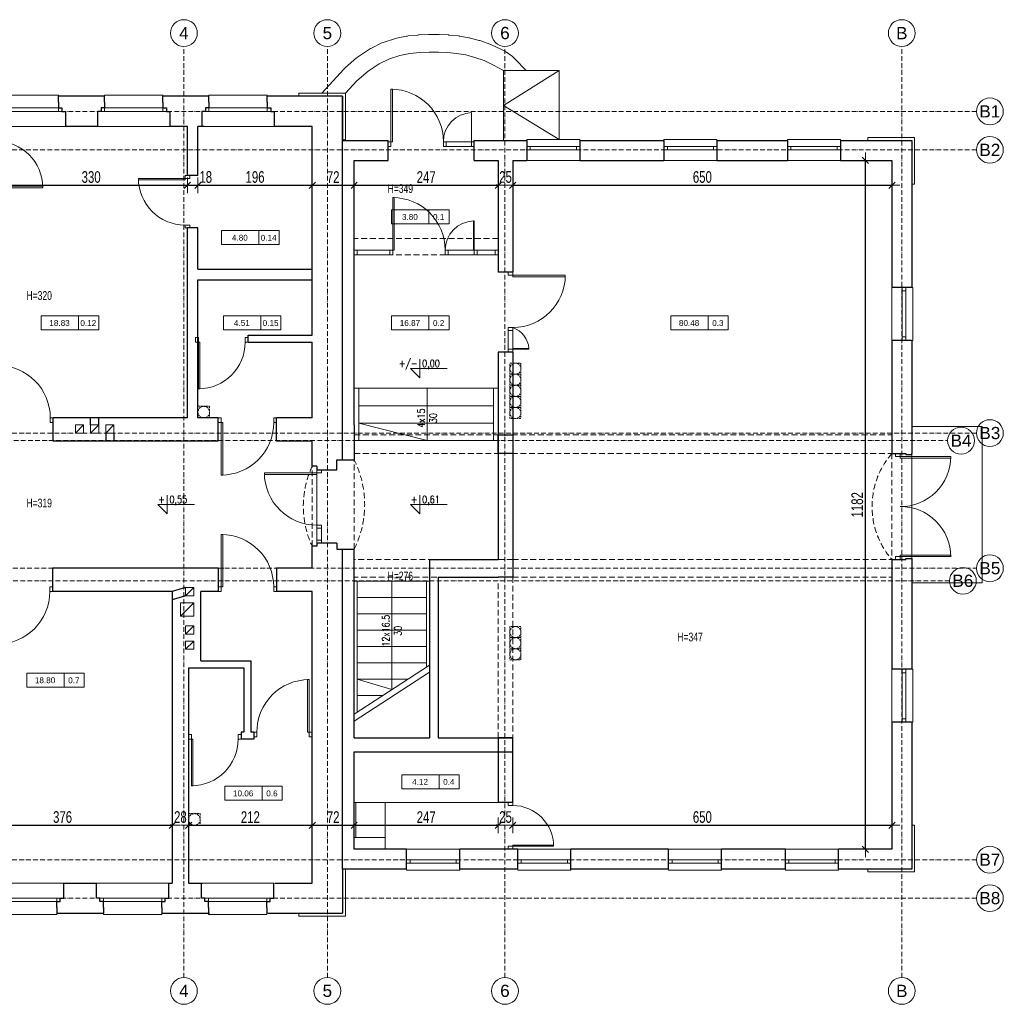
# Model space of a CAD drawing. Header units: inches. Extents: x -8638 to 29969, y -39 to 37625.
# Tile 7 of 18: x 1674 to 3361, y 16979 to 18669. Entities that reach past the tile are written whole.
import ezdxf
from ezdxf.enums import TextEntityAlignment as Align

# ---------------------------------------------------------------- set-up
doc = ezdxf.new("R2010")
doc.units = ezdxf.units.IN
doc.header["$MEASUREMENT"] = 0
for name, pattern in [('ArcadiaLine4607182594047786974', [0]), ('DASHED', [15, 10, -5]), ('GAP', [3, 2, -0.5, 0, -0.5]), ('HIDDEN2', [4.7625, 3.175, -1.5875])]:
    doc.linetypes.add(name, pattern=pattern)
doc.layers.get('0').update_dxf_attribs({"lineweight": 0})
doc.layers.get('Defpoints').update_dxf_attribs({"lineweight": 0})
for name, color, linetype, lineweight in [('AA_ARANZACJA', 7, 'Continuous', 0), ('AA_OPIS_009', 2, 'Continuous', 0), ('AA_OPIS_TABELKI_009', 7, 'Continuous', 0), ('AA_PRZ_SCIANY_030', 10, 'Continuous', 30), ('AA_PRZERYWANE', 251, 'DASHED', 0), ('AA_STOLARKA DRZW_009', 7, 'Continuous', 0), ('AA_WIDOK_005', 252, 'Continuous', 0), ('AA_WIDOK_009', 7, 'Continuous', 0), ('AA_WYMIAR', 157, 'Continuous', 0), ('AA_WYMIAR WYS_50', 7, 'Continuous', 0), ('isa_V9BAE0E40C946046_B19A2E0E40DD480C4L21BAE0E40DD48147Usr', 7, 'Continuous', 25)]:
    doc.layers.add(name, color=color, linetype=linetype, lineweight=lineweight)
doc.styles.add('100ROMAN', font='arial.ttf', dxfattribs={"width": 0.7})
doc.styles.add('ArCADiaStyle', font='arial.ttf')
doc.styles.add('arial', font='arial.ttf', dxfattribs={"width": 0.9, "height": 1.5})
doc.styles.add('ROMANS', font='romans.shx', dxfattribs={"width": 0.8})
doc.dimstyles.new('1_100', dxfattribs={"dimtxt": 20, "dimasz": 1.8, "dimexe": 0.18, "dimexo": 0.0625, "dimgap": 4, "dimtad": 1, "dimtoh": 1, "dimdec": 0, "dimzin": 0, "dimdsep": 46, "dimtxsty": '100ROMAN', "dimblk": 'ST', "dimcen": 0, "dimse1": 1, "dimse2": 1, "dimclrd": 256, "dimclrt": 256, "dimadec": 0, "dimazin": 0, "dimtfac": 1, "dimtdec": 0, "dimtix": 1, "dimtofl": 0, "dimtmove": 1, "dimatfit": 2, "dimldrblk": 'DOTSMALL', "dimfxl": 1, "dimtolj": 1, "dimtzin": 0, "dimarcsym": 0})

# ---------------------------------------------------------------- blocks, each defined once
blk = doc.blocks.new('okna parter 100')
at = {"layer": 'AA_PRZ_SCIANY_030', "color": 0}
for p, q in [((19935.3, 10114.2), (19935.3, 10124.2)), ((20035.3, 10114.2), (20035.3, 10124.2)), ((19935.3, 10104.2), (19929.3, 10104.2)), ((19929.3, 10104.2), (19929.3, 10098.2)), ((19935.3, 10114.2), (19935.3, 10114.2)), ((19935.3, 10114.2), (19935.3, 10104.2)), ((20035.3, 10114.2), (20035.3, 10114.2)), ((20035.3, 10114.2), (20035.3, 10104.2)), ((20035.3, 10104.2), (20041.3, 10104.2)), ((20041.3, 10104.2), (20041.3, 10098.2)), ((19929.3, 10098.2), (19923.3, 10098.2)), ((19923.3, 10098.2), (19923.3, 10072.2)), ((20041.3, 10098.2), (20047.3, 10098.2)), ((20047.3, 10098.2), (20047.3, 10072.2))]:
    blk.add_line(p, q, dxfattribs=at)
at = {"layer": 'AA_STOLARKA DRZW_009', "color": 0}
for points in [[(19935.3, 10104.2), (19929.3, 10104.2), (19929.3, 10098.2), (19935.3, 10098.2)], [(20035.3, 10104.2), (20041.3, 10104.2), (20041.3, 10098.2), (20035.3, 10098.2)]]:
    blk.add_lwpolyline(points, close=True, dxfattribs=at)
for points in [[(20035.3, 10104.2), (19935.3, 10104.2)], [(19929.3, 10098.2), (20041.3, 10098.2)]]:
    blk.add_lwpolyline(points, dxfattribs=at)
at = {"layer": 'AA_WIDOK_009', "color": 0}
for p, q in [((20035.3, 10124.2), (20035.3, 10126.2)), ((19923.3, 10072.2), (20047.3, 10072.2))]:
    blk.add_line(p, q, dxfattribs=at)
blk.add_lwpolyline([(19935.3, 10124.2), (19935.3, 10126.2), (20035.3, 10126.2)], dxfattribs=at)
blk = doc.blocks.new('*U3349')
for points in [[(-95, 0), (-95, 8), (-100, 8), (-100, 0)], [(-7.8, 0), (-5, 0), (-5, -90), (-7.8, -90)], [(0, 0), (0, 8), (-5, 8), (-5, 0)]]:
    blk.add_lwpolyline(points, close=True)
blk.add_arc((-5, 0), 90, 180, 270)
blk = doc.blocks.new('*U3350')
for points in [[(-95, 0), (-95, 8), (-100, 8), (-100, 0)], [(-7.8, 0), (-5, 0), (-5, -90), (-7.8, -90)], [(0, 0), (0, 8), (-5, 8), (-5, 0)]]:
    blk.add_lwpolyline(points, close=True)
blk.add_arc((-5, 0), 90, 180, 270)
blk = doc.blocks.new('*U3351')
for points in [[(-85, 0), (-85, 8), (-90, 8), (-90, 0)], [(-7.5, 0), (-5, 0), (-5, -80), (-7.5, -80)], [(0, 0), (0, 8), (-5, 8), (-5, 0)]]:
    blk.add_lwpolyline(points, close=True)
blk.add_arc((-5, 0), 80, 180, 270)
blk = doc.blocks.new('*U3352')
for points in [[(-85, 0), (-85, 8), (-90, 8), (-90, 0)], [(-7.5, 0), (-5, 0), (-5, -80), (-7.5, -80)], [(0, 0), (0, 8), (-5, 8), (-5, 0)]]:
    blk.add_lwpolyline(points, close=True)
blk.add_arc((-5, 0), 80, 180, 270)
blk = doc.blocks.new('*U3347')
for points in [[(-95, 0), (-95, 8), (-100, 8), (-100, 0)], [(-7.8, 0), (-5, 0), (-5, -90), (-7.8, -90)], [(0, 0), (0, 8), (-5, 8), (-5, 0)]]:
    blk.add_lwpolyline(points, close=True)
blk.add_arc((-5, 0), 90, 180, 270)
blk = doc.blocks.new('okno parter 100 nowe')
at = {"layer": 'AA_PRZ_SCIANY_030', "color": 0}
for p, q in [((21865.3, 10124.2), (21865.3, 10090.2)), ((21956.3, 10124.2), (21956.3, 10090.2))]:
    blk.add_line(p, q, dxfattribs=at)
at = {"layer": 'AA_STOLARKA DRZW_009', "color": 0}
for points in [[(21956.3, 10114.2), (21865.3, 10114.2)], [(21871.3, 10108.2), (21950.3, 10108.2)]]:
    blk.add_lwpolyline(points, dxfattribs=at)
for points in [[(21871.3, 10114.2), (21865.3, 10114.2), (21865.3, 10108.2), (21871.3, 10108.2)], [(21950.3, 10114.2), (21956.3, 10114.2), (21956.3, 10108.2), (21950.3, 10108.2)]]:
    blk.add_lwpolyline(points, close=True, dxfattribs=at)
at = {"layer": 'AA_WIDOK_009', "color": 0}
for p, q in [((21956.3, 10124.2), (21956.3, 10126.2)), ((21865.3, 10090.2), (21956.3, 10090.2))]:
    blk.add_line(p, q, dxfattribs=at)
blk.add_lwpolyline([(21865.3, 10124.2), (21865.3, 10126.2), (21956.3, 10126.2)], dxfattribs=at)
blk = doc.blocks.new('TABELKA POWIERZCHNIE')
at = {"layer": 'AA_OPIS_TABELKI_009'}
blk.add_line((656700946, 556572823.1), (656700946, 556572799.1), dxfattribs=at)
blk.add_lwpolyline([(656700881.9, 556572823.1), (656700980.5, 556572823.1), (656700980.5, 556572799.1), (656700881.9, 556572799.1)], close=True, dxfattribs=at)
at = {"layer": 'AA_OPIS_TABELKI_009', "style": 'arial'}
for tag, p in [('POW', (656700913.4, 556572805.9)), ('NR', (656700962.7, 556572805.8))]:
    blk.add_attdef(tag, text='', height=10, dxfattribs=at).set_placement(p, align=Align.CENTER)
blk = doc.blocks.new('kota wys. dół')
blk.add_lwpolyline([(2489.2, 1562.6), (2489.2, 1537.4), (2476.6, 1550), (2526.2, 1550)])
at = {"style": 'ROMANS'}
blk.add_attdef('%%P', text='', height=10.5, dxfattribs=at).set_placement((2486.1, 1552.1), align=Align.RIGHT)
blk.add_attdef('0.00', (2492.3, 1552.1), '', height=10.5, dxfattribs=at)
blk = doc.blocks.new('*U3360')
for points in [[(-75, 0), (-75, 8), (-80, 8), (-80, 0)], [(-7.2, 0), (-5, 0), (-5, -70), (-7.2, -70)], [(0, 0), (0, 8), (-5, 8), (-5, 0)]]:
    blk.add_lwpolyline(points, close=True)
blk.add_arc((-5, 0), 70, 180, 270)
blk = doc.blocks.new('ST')
at = {"color": 0}
for p, q in [((7.5, 0), (-7.5, 0)), ((-3, -3), (3, 3)), ((0, 7.5), (0, -7.5))]:
    blk.add_line(p, q, dxfattribs=at)
blk = doc.blocks.new('*D3419')
at = {"layer": 'AA_WYMIAR', "lineweight": -2}
blk.add_line((1633.8, 18384.8), (1960.2, 18384.8), dxfattribs=at)
at = {"layer": 'Defpoints', "color": 0}
for p in [(1632, 18485.5), (1962, 18485.5), (1962, 18384.8)]:
    blk.add_point(p, dxfattribs=at)
at = {"layer": 'AA_WYMIAR', "lineweight": -2, "xscale": 1.8, "yscale": 1.8, "zscale": 1.8, "rotation": 180}
blk.add_blockref('ST', (1632, 18384.8), dxfattribs=at)
at = {"layer": 'AA_WYMIAR', "lineweight": -2, "xscale": 1.8, "yscale": 1.8, "zscale": 1.8}
blk.add_blockref('ST', (1962, 18384.8), dxfattribs=at)
at = {"layer": 'AA_WYMIAR', "insert": (1797, 18398.8), "char_height": 20, "attachment_point": 5, "style": '100ROMAN'}
blk.add_mtext('\\A1;330', dxfattribs=at)
blk = doc.blocks.new('_DotSmall')
at = {"color": 0, "linetype": 'ByBlock', "const_width": 0.5}
blk.add_lwpolyline([(-0.0625, 0, 1), (0.0625, 0, 1)], format="xyb", close=True, dxfattribs=at)
blk = doc.blocks.new('*D3420')
at = {"layer": 'AA_WYMIAR', "lineweight": -2}
blk.add_line((1963.8, 18384.8), (1978.2, 18384.8), dxfattribs=at)
at = {"layer": 'Defpoints', "color": 0}
for p in [(1962, 18485.5), (1980, 18485.5), (1980, 18384.8)]:
    blk.add_point(p, dxfattribs=at)
at = {"layer": 'AA_WYMIAR', "lineweight": -2, "xscale": 1.8, "yscale": 1.8, "zscale": 1.8, "rotation": 180}
blk.add_blockref('ST', (1962, 18384.8), dxfattribs=at)
at = {"layer": 'AA_WYMIAR', "lineweight": -2, "xscale": 1.8, "yscale": 1.8, "zscale": 1.8}
blk.add_blockref('ST', (1980, 18384.8), dxfattribs=at)
at = {"layer": 'AA_WYMIAR', "insert": (1993.5, 18398.8), "char_height": 20, "attachment_point": 5, "style": '100ROMAN'}
blk.add_mtext('\\A1;18', dxfattribs=at)
blk = doc.blocks.new('*D3421')
at = {"layer": 'AA_WYMIAR', "lineweight": -2}
blk.add_line((1981.8, 18384.8), (2174.2, 18384.8), dxfattribs=at)
at = {"layer": 'Defpoints', "color": 0}
for p in [(1980, 18485.5), (2176, 18485.5), (2176, 18384.8)]:
    blk.add_point(p, dxfattribs=at)
at = {"layer": 'AA_WYMIAR', "lineweight": -2, "xscale": 1.8, "yscale": 1.8, "zscale": 1.8, "rotation": 180}
blk.add_blockref('ST', (1980, 18384.8), dxfattribs=at)
at = {"layer": 'AA_WYMIAR', "lineweight": -2, "xscale": 1.8, "yscale": 1.8, "zscale": 1.8}
blk.add_blockref('ST', (2176, 18384.8), dxfattribs=at)
at = {"layer": 'AA_WYMIAR', "insert": (2078, 18398.8), "char_height": 20, "attachment_point": 5, "style": '100ROMAN'}
blk.add_mtext('\\A1;196', dxfattribs=at)
blk = doc.blocks.new('*D3422')
at = {"layer": 'AA_WYMIAR', "lineweight": -2}
blk.add_line((2177.8, 18384.8), (2246.2, 18384.8), dxfattribs=at)
at = {"layer": 'Defpoints', "color": 0}
for p in [(2176, 18485.5), (2248, 18427.5), (2248, 18384.8)]:
    blk.add_point(p, dxfattribs=at)
at = {"layer": 'AA_WYMIAR', "lineweight": -2, "xscale": 1.8, "yscale": 1.8, "zscale": 1.8, "rotation": 180}
blk.add_blockref('ST', (2176, 18384.8), dxfattribs=at)
at = {"layer": 'AA_WYMIAR', "lineweight": -2, "xscale": 1.8, "yscale": 1.8, "zscale": 1.8}
blk.add_blockref('ST', (2248, 18384.8), dxfattribs=at)
at = {"layer": 'AA_WYMIAR', "insert": (2212, 18398.8), "char_height": 20, "attachment_point": 5, "style": '100ROMAN'}
blk.add_mtext('\\A1;72', dxfattribs=at)
blk = doc.blocks.new('*D3423')
at = {"layer": 'AA_WYMIAR', "lineweight": -2}
blk.add_line((2249.8, 18384.8), (2493.2, 18384.8), dxfattribs=at)
at = {"layer": 'Defpoints', "color": 0}
for p in [(2248, 18427.5), (2495, 18427.5), (2495, 18384.8)]:
    blk.add_point(p, dxfattribs=at)
at = {"layer": 'AA_WYMIAR', "lineweight": -2, "xscale": 1.8, "yscale": 1.8, "zscale": 1.8, "rotation": 180}
blk.add_blockref('ST', (2248, 18384.8), dxfattribs=at)
at = {"layer": 'AA_WYMIAR', "lineweight": -2, "xscale": 1.8, "yscale": 1.8, "zscale": 1.8}
blk.add_blockref('ST', (2495, 18384.8), dxfattribs=at)
at = {"layer": 'AA_WYMIAR', "insert": (2371.5, 18398.8), "char_height": 20, "attachment_point": 5, "style": '100ROMAN'}
blk.add_mtext('\\A1;247', dxfattribs=at)
blk = doc.blocks.new('*D3424')
at = {"layer": 'AA_WYMIAR', "lineweight": -2}
for p, q in [((2493.2, 18384.8), (2491.4, 18384.8)), ((2521.8, 18384.8), (2523.6, 18384.8))]:
    blk.add_line(p, q, dxfattribs=at)
at = {"layer": 'Defpoints', "color": 0}
for p in [(2495, 18427.5), (2520, 18427.5), (2520, 18384.8)]:
    blk.add_point(p, dxfattribs=at)
at = {"layer": 'AA_WYMIAR', "lineweight": -2, "xscale": 1.8, "yscale": 1.8, "zscale": 1.8}
blk.add_blockref('ST', (2495, 18384.8), dxfattribs=at)
at = {"layer": 'AA_WYMIAR', "lineweight": -2, "xscale": 1.8, "yscale": 1.8, "zscale": 1.8, "rotation": 180}
blk.add_blockref('ST', (2520, 18384.8), dxfattribs=at)
at = {"layer": 'AA_WYMIAR', "insert": (2507.5, 18398.8), "char_height": 20, "attachment_point": 5, "style": '100ROMAN'}
blk.add_mtext('\\A1;25', dxfattribs=at)
blk = doc.blocks.new('*D3425')
at = {"layer": 'AA_WYMIAR', "lineweight": -2}
blk.add_line((2521.8, 18384.8), (3168.2, 18384.8), dxfattribs=at)
at = {"layer": 'Defpoints', "color": 0}
for p in [(2520, 18427.5), (3170, 18427.5), (3170, 18384.8)]:
    blk.add_point(p, dxfattribs=at)
at = {"layer": 'AA_WYMIAR', "lineweight": -2, "xscale": 1.8, "yscale": 1.8, "zscale": 1.8, "rotation": 180}
blk.add_blockref('ST', (2520, 18384.8), dxfattribs=at)
at = {"layer": 'AA_WYMIAR', "lineweight": -2, "xscale": 1.8, "yscale": 1.8, "zscale": 1.8}
blk.add_blockref('ST', (3170, 18384.8), dxfattribs=at)
at = {"layer": 'AA_WYMIAR', "insert": (2845, 18398.8), "char_height": 20, "attachment_point": 5, "style": '100ROMAN'}
blk.add_mtext('\\A1;650', dxfattribs=at)
blk = doc.blocks.new('*D3435')
at = {"layer": 'AA_WYMIAR', "lineweight": -2}
blk.add_line((1561.8, 17286.6), (1934.2, 17286.6), dxfattribs=at)
at = {"layer": 'Defpoints', "color": 0}
for p in [(1936, 17286.6), (1560, 17187.5), (1936, 17187.5)]:
    blk.add_point(p, dxfattribs=at)
at = {"layer": 'AA_WYMIAR', "lineweight": -2, "xscale": 1.8, "yscale": 1.8, "zscale": 1.8, "rotation": 180}
blk.add_blockref('ST', (1560, 17286.6), dxfattribs=at)
at = {"layer": 'AA_WYMIAR', "lineweight": -2, "xscale": 1.8, "yscale": 1.8, "zscale": 1.8}
blk.add_blockref('ST', (1936, 17286.6), dxfattribs=at)
at = {"layer": 'AA_WYMIAR', "insert": (1748, 17300.6), "char_height": 20, "attachment_point": 5, "style": '100ROMAN'}
blk.add_mtext('\\A1;376', dxfattribs=at)
blk = doc.blocks.new('*D3436')
at = {"layer": 'AA_WYMIAR', "lineweight": -2}
for p, q in [((1934.2, 17286.6), (1932.4, 17286.6)), ((1965.8, 17286.6), (1967.6, 17286.6))]:
    blk.add_line(p, q, dxfattribs=at)
at = {"layer": 'Defpoints', "color": 0}
for p in [(1964, 17286.6), (1936, 17187.5), (1964, 17187.5)]:
    blk.add_point(p, dxfattribs=at)
at = {"layer": 'AA_WYMIAR', "lineweight": -2, "xscale": 1.8, "yscale": 1.8, "zscale": 1.8}
blk.add_blockref('ST', (1936, 17286.6), dxfattribs=at)
at = {"layer": 'AA_WYMIAR', "lineweight": -2, "xscale": 1.8, "yscale": 1.8, "zscale": 1.8, "rotation": 180}
blk.add_blockref('ST', (1964, 17286.6), dxfattribs=at)
at = {"layer": 'AA_WYMIAR', "insert": (1950, 17300.6), "char_height": 20, "attachment_point": 5, "style": '100ROMAN'}
blk.add_mtext('\\A1;28', dxfattribs=at)
blk = doc.blocks.new('*D3437')
at = {"layer": 'AA_WYMIAR', "lineweight": -2}
blk.add_line((1965.8, 17286.6), (2174.2, 17286.6), dxfattribs=at)
at = {"layer": 'Defpoints', "color": 0}
for p in [(2176, 17286.6), (1964, 17187.5), (2176, 17187.5)]:
    blk.add_point(p, dxfattribs=at)
at = {"layer": 'AA_WYMIAR', "lineweight": -2, "xscale": 1.8, "yscale": 1.8, "zscale": 1.8, "rotation": 180}
blk.add_blockref('ST', (1964, 17286.6), dxfattribs=at)
at = {"layer": 'AA_WYMIAR', "lineweight": -2, "xscale": 1.8, "yscale": 1.8, "zscale": 1.8}
blk.add_blockref('ST', (2176, 17286.6), dxfattribs=at)
at = {"layer": 'AA_WYMIAR', "insert": (2070, 17300.6), "char_height": 20, "attachment_point": 5, "style": '100ROMAN'}
blk.add_mtext('\\A1;212', dxfattribs=at)
blk = doc.blocks.new('*D3438')
at = {"layer": 'AA_WYMIAR', "lineweight": -2}
blk.add_line((2177.8, 17286.6), (2246.2, 17286.6), dxfattribs=at)
at = {"layer": 'Defpoints', "color": 0}
for p in [(2248, 17286.6), (2248, 17245.5), (2176, 17187.5)]:
    blk.add_point(p, dxfattribs=at)
at = {"layer": 'AA_WYMIAR', "lineweight": -2, "xscale": 1.8, "yscale": 1.8, "zscale": 1.8, "rotation": 180}
blk.add_blockref('ST', (2176, 17286.6), dxfattribs=at)
at = {"layer": 'AA_WYMIAR', "lineweight": -2, "xscale": 1.8, "yscale": 1.8, "zscale": 1.8}
blk.add_blockref('ST', (2248, 17286.6), dxfattribs=at)
at = {"layer": 'AA_WYMIAR', "insert": (2212, 17300.6), "char_height": 20, "attachment_point": 5, "style": '100ROMAN'}
blk.add_mtext('\\A1;72', dxfattribs=at)
blk = doc.blocks.new('*D3439')
at = {"layer": 'AA_WYMIAR', "lineweight": -2}
blk.add_line((2249.8, 17286.6), (2493.2, 17286.6), dxfattribs=at)
at = {"layer": 'Defpoints', "color": 0}
for p in [(2495, 17412.5), (2495, 17286.6), (2248, 17245.5)]:
    blk.add_point(p, dxfattribs=at)
at = {"layer": 'AA_WYMIAR', "lineweight": -2, "xscale": 1.8, "yscale": 1.8, "zscale": 1.8, "rotation": 180}
blk.add_blockref('ST', (2248, 17286.6), dxfattribs=at)
at = {"layer": 'AA_WYMIAR', "lineweight": -2, "xscale": 1.8, "yscale": 1.8, "zscale": 1.8}
blk.add_blockref('ST', (2495, 17286.6), dxfattribs=at)
at = {"layer": 'AA_WYMIAR', "insert": (2371.5, 17300.6), "char_height": 20, "attachment_point": 5, "style": '100ROMAN'}
blk.add_mtext('\\A1;247', dxfattribs=at)
blk = doc.blocks.new('*D3440')
at = {"layer": 'AA_WYMIAR', "lineweight": -2}
for p, q in [((2493.2, 17286.6), (2491.4, 17286.6)), ((2521.8, 17286.6), (2523.6, 17286.6))]:
    blk.add_line(p, q, dxfattribs=at)
at = {"layer": 'Defpoints', "color": 0}
for p in [(2495, 17412.5), (2520, 17412.5), (2520, 17286.6)]:
    blk.add_point(p, dxfattribs=at)
at = {"layer": 'AA_WYMIAR', "lineweight": -2, "xscale": 1.8, "yscale": 1.8, "zscale": 1.8}
blk.add_blockref('ST', (2495, 17286.6), dxfattribs=at)
at = {"layer": 'AA_WYMIAR', "lineweight": -2, "xscale": 1.8, "yscale": 1.8, "zscale": 1.8, "rotation": 180}
blk.add_blockref('ST', (2520, 17286.6), dxfattribs=at)
at = {"layer": 'AA_WYMIAR', "insert": (2507.5, 17300.6), "char_height": 20, "attachment_point": 5, "style": '100ROMAN'}
blk.add_mtext('\\A1;25', dxfattribs=at)
blk = doc.blocks.new('*D3441')
at = {"layer": 'AA_WYMIAR', "lineweight": -2}
blk.add_line((2521.8, 17286.6), (3168.2, 17286.6), dxfattribs=at)
at = {"layer": 'Defpoints', "color": 0}
for p in [(2520, 17412.5), (3170, 17286.6), (3170, 17245.5)]:
    blk.add_point(p, dxfattribs=at)
at = {"layer": 'AA_WYMIAR', "lineweight": -2, "xscale": 1.8, "yscale": 1.8, "zscale": 1.8, "rotation": 180}
blk.add_blockref('ST', (2520, 17286.6), dxfattribs=at)
at = {"layer": 'AA_WYMIAR', "lineweight": -2, "xscale": 1.8, "yscale": 1.8, "zscale": 1.8}
blk.add_blockref('ST', (3170, 17286.6), dxfattribs=at)
at = {"layer": 'AA_WYMIAR', "insert": (2845, 17300.6), "char_height": 20, "attachment_point": 5, "style": '100ROMAN'}
blk.add_mtext('\\A1;650', dxfattribs=at)
blk = doc.blocks.new('*D3442')
at = {"layer": 'AA_WYMIAR', "lineweight": -2}
blk.add_line((3124.7, 17247.3), (3124.7, 18425.7), dxfattribs=at)
at = {"layer": 'Defpoints', "color": 0}
for p in [(3124.7, 18427.5), (3170, 18427.5), (3170, 17245.5)]:
    blk.add_point(p, dxfattribs=at)
at = {"layer": 'AA_WYMIAR', "lineweight": -2, "xscale": 1.8, "yscale": 1.8, "zscale": 1.8}
for p, rotation in [((3124.7, 18427.5), 90), ((3124.7, 17245.5), 270)]:
    blk.add_blockref('ST', p, dxfattribs=dict(at, rotation=rotation))
at = {"layer": 'AA_WYMIAR', "insert": (3110.7, 17836.5), "char_height": 20, "attachment_point": 5, "rotation": 90, "style": '100ROMAN'}
blk.add_mtext('\\A1;1182', dxfattribs=at)

msp = doc.modelspace()

# ---------------------------------------------------------------- linework, layer by layer
at = {"linetype": 'ArcadiaLine4607182594047786974', "lineweight": 0}
for centre in [(1956, 18645.8), (2202, 18645.8), (2506.5, 18645.8), (3187, 18645.8), (3338, 18511.5), (3338, 18445.5), (3338, 17959.5), (3288.6, 17946.5), (3338, 17727.5), (3291.7, 17706), (3338, 17227.5), (3338, 17161.5), (1956, 17002.4), (2202, 17002.4), (2506.5, 17002.4), (3187, 17002.4)]:
    msp.add_circle(centre, 23, dxfattribs=at)
at = {"layer": 'AA_ARANZACJA', "color": 0}
for p, q in [((2301, 17325.5), (2301, 17245.5)), ((2301, 17265.5), (2248, 17265.5))]:
    msp.add_line(p, q, dxfattribs=at)
msp.add_lwpolyline([(2495, 17325.5), (2248, 17325.5)], dxfattribs=at)
msp.add_lwpolyline([(2301, 17265.5), (2301, 17325.5), (2251, 17325.5), (2251, 17265.5)], close=True, dxfattribs=at)
at = {"layer": 'AA_PRZ_SCIANY_030', "color": 0}
for p, q in [((1962, 18401.5), (1962, 18485.5)), ((1980, 18401.5), (1980, 18485.5)), ((2228, 17913.5), (2228, 18463.5)), ((2306, 18427.5), (2306, 18461.5)), ((2454, 18427.5), (2454, 18461.5)), ((2454, 18427.5), (2495, 18427.5)), ((2495, 18427.5), (2495, 18235.5)), ((2520, 18427.5), (2520, 18235.5)), ((3082, 18427.5), (3170, 18427.5)), ((3170, 18427.5), (3170, 18209.5)), ((1980, 18401.5), (1962, 18401.5)), ((1962, 17985.5), (1962, 18311.5)), ((1980, 18311.5), (1962, 18311.5)), ((1980, 18240.5), (1980, 18311.5)), ((1980, 18240.5), (2176, 18240.5)), ((2520, 18235.5), (2495, 18235.5)), ((1980, 17985.5), (1980, 18222.5)), ((1980, 18222.5), (2176, 18222.5)), ((2066, 18127.5), (2176, 18127.5)), ((2066, 18115.5), (2066, 18127.5)), ((2066, 18115.5), (2176, 18115.5)), ((3170, 18118.5), (3170, 17924.5)), ((2495, 18098.5), (2495, 17742.5)), ((2520, 18098.5), (2495, 18098.5)), ((2520, 18098.5), (2520, 17712.5)), ((1962, 17985.5), (1732, 17985.5)), ((1732, 17945.5), (1732, 17985.5)), ((1796, 17973.5), (1796, 17985.5)), ((1810, 17973.5), (1810, 17985.5)), ((2015, 17985.5), (1980, 17985.5)), ((2015, 17945.5), (2015, 17985.5)), ((2176, 17985.5), (2115, 17985.5)), ((2115, 17945.5), (2115, 17985.5)), ((1822, 17959.5), (1822, 17945.5)), ((1836, 17959.5), (1836, 17945.5)), ((2248, 17973.5), (2248, 17913.5)), ((2015, 17945.5), (1732, 17945.5)), ((2176, 17945.5), (2115, 17945.5)), ((2218, 17896.5), (2218, 17913.5)), ((2218, 17913.5), (2248, 17913.5)), ((3170, 17924.5), (3194, 17924.5)), ((3194, 17924.5), (3194, 17922.5)), ((3194, 17922.5), (3204, 17922.5)), ((3204, 17922.5), (3204, 17924.5)), ((2184, 17902.5), (2176, 17902.5)), ((2184, 17902.5), (2184, 17896.5)), ((2184, 17896.5), (2218, 17896.5)), ((2184, 17765.5), (2176, 17765.5)), ((2218, 17770.5), (2184, 17770.5)), ((2184, 17770.5), (2184, 17765.5)), ((2228, 17211.5), (2228, 17760.5)), ((2377, 17742.5), (2377, 17436.5)), ((2377, 17742.5), (2495, 17742.5)), ((3170, 17742.5), (3194, 17742.5)), ((3170, 17742.5), (3170, 17554.5)), ((3194, 17742.5), (3194, 17744.5)), ((3194, 17744.5), (3204, 17744.5)), ((2015, 17727.5), (1731, 17727.5)), ((1731, 17727.5), (1731, 17687.5)), ((2015, 17727.5), (2015, 17687.5)), ((2176, 17727.5), (2115, 17727.5)), ((2115, 17727.5), (2115, 17687.5)), ((2392, 17712.5), (2392, 17436.5)), ((2392, 17712.5), (2495, 17712.5)), ((1959, 17694.5), (1936, 17687.5)), ((1936, 17687.5), (1731, 17687.5)), ((1936, 17687.5), (1936, 17187.5)), ((1959, 17680.5), (1936, 17673.5)), ((2015, 17687.5), (1985, 17687.5)), ((1985, 17568.5), (1985, 17687.5)), ((2176, 17687.5), (2115, 17687.5)), ((1964, 17556.5), (1964, 17187.5)), ((1964, 17556.5), (2059, 17556.5)), ((1985, 17568.5), (2071, 17568.5)), ((2059, 17556.5), (2059, 17446.5)), ((2071, 17568.5), (2071, 17446.5)), ((3170, 17463.5), (3170, 17245.5)), ((2059, 17446.5), (2054, 17446.5)), ((2054, 17446.5), (2054, 17434.5)), ((2076, 17446.5), (2071, 17446.5)), ((2076, 17446.5), (2076, 17434.5)), ((2248, 17436.5), (2377, 17436.5)), ((2392, 17436.5), (2520, 17436.5)), ((2520, 17325.5), (2520, 17436.5)), ((2076, 17434.5), (2054, 17434.5)), ((2248, 17412.5), (2495, 17412.5)), ((2495, 17412.5), (2495, 17325.5)), ((2520, 17325.5), (2495, 17325.5)), ((3170, 17245.5), (3078.5, 17245.5))]:
    msp.add_line(p, q, dxfattribs=at)
for points in [[(1820, 18537.5), (1741, 18537.5)], [(1999, 18537.5), (1920, 18537.5)], [(2228, 18537.5), (2099, 18537.5)], [(2228, 18537.5), (2228, 18461.5)], [(2228, 18461.5), (2228, 18537.5)], [(1808, 18485.5), (1753, 18485.5)], [(1962, 18485.5), (1932, 18485.5)], [(1991, 18485.5), (1980, 18485.5)], [(2176, 18127.5), (2176, 18485.5), (2111, 18485.5)], [(2228, 18461.5), (2306, 18461.5)], [(2454, 18461.5), (2544, 18461.5)], [(2635, 18461.5), (2779, 18461.5)], [(2870, 18461.5), (2991, 18461.5)], [(3082, 18461.5), (3204, 18461.5), (3204, 18209.5)], [(2248, 17973.5), (2248, 18427.5), (2306, 18427.5)], [(2520, 18427.5), (2544, 18427.5)], [(2635, 18427.5), (2779, 18427.5)], [(2870, 18427.5), (2991, 18427.5)], [(2176, 17985.5), (2176, 18115.5)], [(3204, 18118.5), (3204, 17924.5)], [(2176, 17902.5), (2176, 17945.5)], [(2176, 17727.5), (2176, 17765.5)], [(2218, 17770.5), (2218, 17760.5), (2248, 17760.5)], [(2248, 17436.5), (2248, 17760.5)], [(2520, 17742.5), (2520, 17712.5), (2495, 17712.5)], [(3204, 17744.5), (3204, 17554.5)], [(2112, 17187.5), (2176, 17187.5), (2176, 17687.5)], [(3204, 17463.5), (3204, 17211.5), (3078.5, 17211.5)], [(2338, 17245.5), (2248, 17245.5), (2248, 17412.5)], [(2528.5, 17245.5), (2429, 17245.5)], [(2787, 17245.5), (2619.5, 17245.5)], [(2987.5, 17245.5), (2878, 17245.5)], [(2228, 17211.5), (2228, 17135.5)], [(2338, 17211.5), (2228, 17211.5)], [(2528.5, 17211.5), (2429, 17211.5)], [(2787, 17211.5), (2619.5, 17211.5)], [(2987.5, 17211.5), (2878, 17211.5)], [(1750, 17187.5), (1806, 17187.5)], [(1930, 17187.5), (1936, 17187.5)], [(1964, 17187.5), (1988, 17187.5)], [(1738, 17135.5), (1818, 17135.5)], [(1918, 17135.5), (2000, 17135.5)], [(2100, 17135.5), (2228, 17135.5)]]:
    msp.add_lwpolyline(points, dxfattribs=at)
for points in [[(2520, 17924.5), (2495, 17924.5), (2495, 17956.5), (2520, 17956.5)], [(2495, 17412.5), (2520, 17412.5), (2520, 17436.5), (2495, 17436.5)]]:
    msp.add_lwpolyline(points, close=True, dxfattribs=at)
at = {"layer": 'AA_PRZERYWANE', "color": 0}
for p, q in [((2495, 18293.5), (2248, 18293.5)), ((2495, 18265.5), (2248, 18265.5)), ((2248, 17956.5), (3170, 17956.5)), ((2248, 17924.5), (3170, 17924.5)), ((2248, 17760.5), (2248, 17913.5)), ((3170, 17924.5), (3170, 17742.5)), ((3204, 17744.5), (3204, 17922.5)), ((2176, 17765.5), (2176, 17902.5)), ((2520, 17742.5), (2248, 17742.5)), ((2520, 17742.5), (3170, 17742.5)), ((2495, 17712.5), (2248, 17712.5)), ((2520, 17712.5), (3170, 17712.5))]:
    msp.add_line(p, q, dxfattribs=at)
for points in [[(2520, 17712.5), (2520, 17436.5)], [(2495, 17436.5), (2495, 17704.5)]]:
    msp.add_lwpolyline(points, dxfattribs=at)
for centre, radius, start, end in [((2095.2, 17837), 170.8, 333.3993, 26.6007), ((3274.8, 17833.5), 138.8, 139.026, 220.974), ((2323.1, 17834), 162.3, 155.0284, 204.9716)]:
    msp.add_arc(centre, radius, start, end, dxfattribs=at)
at = {"layer": 'AA_STOLARKA DRZW_009', "color": 0}
for p, q in [((2449, 18459.5), (2449, 18509.4)), ((2248, 18273.5), (2309, 18273.5)), ((2248, 18265.5), (2309, 18265.5)), ((2459, 18273.5), (2495, 18273.5)), ((2459, 18265.5), (2495, 18265.5))]:
    msp.add_line(p, q, dxfattribs=at)
for points in [[(2454, 18459.5), (2406, 18459.5)], [(2406, 18451.5), (2454, 18451.5)], [(2459, 18273.5), (2409, 18273.5)], [(2409, 18265.5), (2459, 18265.5)], [(2512, 18135.5), (2512, 18098.5)], [(2520, 18098.5), (2520, 18135.5)], [(2192, 17796.5), (2192, 17775.5), (2184, 17775.5), (2184, 17796.5)]]:
    msp.add_lwpolyline(points, dxfattribs=at)
for points in [[(2454, 18459.5), (2454, 18451.5), (2449, 18451.5), (2449, 18459.5)], [(2454, 18273.5), (2454, 18323.5), (2452.6, 18323.5), (2452.6, 18273.5)], [(2248, 18273.5), (2253, 18273.5), (2253, 18265.5), (2248, 18265.5)], [(2459, 18273.5), (2459, 18265.5), (2454, 18265.5), (2454, 18273.5)], [(2490, 18273.5), (2495, 18273.5), (2495, 18265.5), (2490, 18265.5)], [(2520, 18098.5), (2512, 18098.5), (2512, 18103.5), (2520, 18103.5)], [(2520, 18103.5), (2547.6, 18103.5), (2547.6, 18104.9), (2520, 18104.9)], [(3184, 17924.5), (3176, 17924.5), (3176, 17919.5), (3184, 17919.5)], [(3184, 17916.7), (3184, 17919.5), (3271, 17919.5), (3271, 17916.7)], [(2192, 17770.5), (2184, 17770.5), (2184, 17775.5), (2192, 17775.5)], [(3184, 17742.5), (3176, 17742.5), (3176, 17747.5), (3184, 17747.5)], [(3184, 17750.2), (3184, 17747.5), (3271, 17747.5), (3271, 17750.2)]]:
    msp.add_lwpolyline(points, close=True, dxfattribs=at)
for centre, radius, start, end in [((2451, 18459.5), 50, 92.2924, 180), ((2454, 18273.5), 50, 91.63, 180), ((2507.1, 18102), 40.5, 4.0036, 71.488), ((3184.8, 17919.6), 86.2, 269.4355, 359.9021), ((3184.8, 17747.3), 86.2, 0.0979, 90.5645)]:
    msp.add_arc(centre, radius, start, end, dxfattribs=at)
at = {"layer": 'AA_WIDOK_005', "color": 0}
for p, q in [((1770, 17959.5), (1784, 17973.5)), ((1796, 17959.5), (1810, 17973.5)), ((1822, 17959.5), (1836, 17973.5)), ((1973, 17694.5), (1959, 17680.5)), ((1973, 17668.5), (1950, 17645.5)), ((1973, 17628.5), (1959, 17614.5)), ((1973, 17602.5), (1959, 17588.5))]:
    msp.add_line(p, q, dxfattribs=at)
at = {"layer": 'AA_WIDOK_005', "color": 0, "linetype": 'HIDDEN2'}
for points in [[(2534, 18060.5), (2515, 18060.5), (2515, 18079.5), (2534, 18079.5)], [(2534, 18041.5), (2515, 18041.5), (2515, 18060.5), (2534, 18060.5)], [(2534, 18022.5), (2515, 18022.5), (2515, 18041.5), (2534, 18041.5)], [(2534, 18003.5), (2515, 18003.5), (2515, 18022.5), (2534, 18022.5)], [(2000, 17985.5), (1980, 17985.5), (1980, 18005.5), (2000, 18005.5)], [(2534, 17984.5), (2515, 17984.5), (2515, 18003.5), (2534, 18003.5)], [(2534, 17627.5), (2515, 17627.5), (2515, 17608.5), (2534, 17608.5)], [(2534, 17608.5), (2515, 17608.5), (2515, 17589.5), (2534, 17589.5)], [(2534, 17589.5), (2515, 17589.5), (2515, 17570.5), (2534, 17570.5)], [(1984, 17286.5), (1964, 17286.5), (1964, 17306.5), (1984, 17306.5)]]:
    msp.add_lwpolyline(points, close=True, dxfattribs=at)
at = {"layer": 'AA_WIDOK_005', "color": 0}
for points in [[(1784, 17959.5), (1770, 17959.5), (1770, 17973.5), (1784, 17973.5)], [(1810, 17959.5), (1796, 17959.5), (1796, 17973.5), (1810, 17973.5)], [(1836, 17959.5), (1822, 17959.5), (1822, 17973.5), (1836, 17973.5)], [(1973, 17694.5), (1959, 17694.5), (1959, 17680.5), (1973, 17680.5)], [(1973, 17668.5), (1950, 17668.5), (1950, 17645.5), (1973, 17645.5)], [(1973, 17628.5), (1959, 17628.5), (1959, 17614.5), (1973, 17614.5)], [(1973, 17602.5), (1959, 17602.5), (1959, 17588.5), (1973, 17588.5)]]:
    msp.add_lwpolyline(points, close=True, dxfattribs=at)
at = {"layer": 'AA_WIDOK_005', "color": 0, "linetype": 'HIDDEN2'}
for centre, radius in [((2524.5, 18070), 9.5), ((2524.5, 18051), 9.5), ((2524.5, 18032), 9.5), ((2524.5, 18013), 9.5), ((1990, 17995.5), 10), ((2524.5, 17994), 9.5), ((2524.5, 17618), 9.5), ((2524.5, 17599), 9.5), ((2524.5, 17580), 9.5), ((1974, 17296.5), 10)]:
    msp.add_circle(centre, radius, dxfattribs=at)
at = {"layer": 'AA_WIDOK_009', "color": 0, "ltscale": 0.5}
for p, q in [((2504, 18581.5), (2599.5, 18581.5)), ((2599.5, 18463.5), (2599.5, 18581.5)), ((2248, 18048.5), (2248, 17958.5)), ((2248, 18036.5), (2495, 18036.5)), ((2256, 18036.5), (2256, 17946.5)), ((2373, 18036.5), (2373, 17946.5)), ((2487, 18036.5), (2487, 17946.5)), ((2256, 18006.5), (2487, 18006.5)), ((2256, 17976.5), (2487, 17976.5)), ((2373, 17946.5), (2256, 17976.5)), ((2248, 17946.5), (2495, 17946.5)), ((2184, 17801.5), (2184, 17891.5)), ((2377, 17705.5), (2248, 17705.5)), ((2253, 17705.5), (2253, 17480.7)), ((2372, 17705.5), (2372, 17558)), ((2372, 17677.5), (2253, 17677.5)), ((2372, 17649.5), (2253, 17649.5)), ((2372, 17621.5), (2253, 17621.5)), ((2372, 17593.5), (2253, 17593.5)), ((2248, 17477.5), (2377, 17561.5)), ((2372, 17565.5), (2253, 17565.5)), ((2248, 17465.2), (2377, 17549.2)), ((2340.1, 17537.5), (2253, 17537.5)), ((2297.1, 17509.5), (2253, 17509.5))]:
    msp.add_line(p, q, dxfattribs=at)
msp.add_lwpolyline([(2192.3, 18542.5), (2230.6, 18584.3, -0.02878), (2233, 18586.7), (2252.2, 18603.4, -0.032338), (2255.3, 18605.7), (2274, 18618.1, -0.034294), (2277.6, 18620.2), (2295.7, 18628.9, -0.033663), (2299.5, 18630.4), (2317.1, 18636.2, -0.030043), (2320.6, 18637.1), (2337.8, 18640.5, -0.023822), (2340.7, 18640.9), (2357.4, 18642.5, -0.015795), (2359.3, 18642.7), (2375.6, 18643.2, -0.008924), (2376.7, 18643.3), (2392.6, 18643.3, -0.010706), (2393.9, 18643.2), (2409.5, 18642.6, -0.01459), (2411.2, 18642.4), (2426.7, 18640.9, -0.017987), (2428.9, 18640.6), (2444.4, 18637.9, -0.02053), (2446.8, 18637.3), (2462.4, 18633.3, -0.021938), (2464.9, 18632.5), (2480.8, 18626.8, -0.022122), (2483.3, 18625.8), (2499.6, 18618.3, -0.084661), (2524.3, 18600.9), (2542.7, 18581.5)], format="xyb", dxfattribs=at)
for points in [[(2233, 18542.5), (2252.7, 18564.1), (2271.9, 18580.7), (2290.6, 18593.1), (2308.8, 18601.9), (2326.4, 18607.6), (2343.6, 18611), (2360.4, 18612.7), (2376.7, 18613.3), (2392.6, 18613.3), (2408.2, 18612.6), (2423.7, 18611), (2439.2, 18608.3), (2454.8, 18604.2), (2470.7, 18598.6), (2487.1, 18591), (2504, 18581.5)], [(2504, 18461.5), (2504, 18581.5)], [(2599.5, 18581.5), (2504, 18521.5), (2599.5, 18463.5)], [(2228, 18462.5), (2233, 18462.5), (2233, 18462.5), (2233, 18537.5), (2233, 18542.5), (2153, 18542.5), (2153, 18537.5)], [(3204, 18386.5), (3209, 18386.5), (3209, 18386.5), (3209, 18461.5), (3209, 18466.5), (3129, 18466.5), (3129, 18461.5)], [(2312.5, 17705.5), (2312.5, 17519.5), (2253, 17537.5)], [(3204, 17286.5), (3209, 17286.5), (3209, 17286.5), (3209, 17211.5), (3209, 17206.5), (3129, 17206.5), (3129, 17211.5)], [(2233, 17211.5), (2233, 17211.5), (2233, 17135.5), (2233, 17130.5), (2153, 17130.5), (2153, 17135.5)]]:
    msp.add_lwpolyline(points, dxfattribs=at)
msp.add_lwpolyline([(3204, 17702.8), (3325, 17702.8), (3325, 17971), (3204, 17971)], close=True, dxfattribs=at)
at = {"layer": 'isa_V9BAE0E40C946046_B19A2E0E40DD480C4L21BAE0E40DD48147Usr', "linetype": 'GAP', "lineweight": 0, "ltscale": 4}
for p, q in [((1956, 17025.4), (1956, 18622.8)), ((2202, 17025.4), (2202, 18622.8)), ((2506.5, 17025.4), (2506.5, 18622.8)), ((3187, 17025.4), (3187, 18622.8)), ((3315, 18511.5), (465.4, 18511.5)), ((3315, 18445.5), (465.4, 18445.5)), ((3315, 17959.5), (465.4, 17959.5)), ((515.1, 17946.5), (3265.6, 17946.5)), ((465.4, 17727.5), (3315, 17727.5)), ((3268.7, 17706), (519.2, 17706)), ((3315, 17227.5), (465.4, 17227.5)), ((3315, 17161.5), (465.4, 17161.5))]:
    msp.add_line(p, q, dxfattribs=at)

# ---------------------------------------------------------------- block references
at = {"color": 0}
for name, p in [('okna parter 100', (-18294.3, 8413.2)), ('okna parter 100', (-18115.3, 8413.2)), ('okna parter 100', (-17936.3, 8413.2)), ('okno parter 100 nowe', (-19321.3, 8337.2)), ('okno parter 100 nowe', (-19086.3, 8337.2)), ('okno parter 100 nowe', (-18874.3, 8337.2))]:
    msp.add_blockref(name, p, dxfattribs=at)
at = {"color": 0, "rotation": 270}
for p in [(-6920.3, 40074.7), (-6920.3, 39419.7)]:
    msp.add_blockref('okno parter 100 nowe', p, dxfattribs=at)
at = {"color": 0, "xscale": -1, "rotation": 180}
for name, p in [('okno parter 100 nowe', (-19527.3, 27335.7)), ('okno parter 100 nowe', (-19336.8, 27335.7)), ('okno parter 100 nowe', (-19078.3, 27335.7)), ('okno parter 100 nowe', (-18877.8, 27335.7)), ('okna parter 100', (-18297.3, 27259.7)), ('okna parter 100', (-18117.3, 27259.7)), ('okna parter 100', (-17937.3, 27259.7))]:
    msp.add_blockref(name, p, dxfattribs=at)
at = {"layer": 'AA_OPIS_TABELKI_009', "color": 0}
for p, values in [((-656698569.8, -556554480.5), {'NR': '0.1', 'POW': '3.80'}), ((-656698861.4, -556554516.2), {'NR': '0.14', 'POW': '4.80'}), ((-656699170.6, -556554662.5), {'NR': '0.12', 'POW': '18.83'}), ((-656698858, -556554662.5), {'NR': '0.15', 'POW': '4.51'}), ((-656698569.8, -556554662.5), {'NR': '0.2', 'POW': '16.87'}), ((-656698091.1, -556554662.5), {'NR': '0.3', 'POW': '80.48'}), ((-656699195.4, -556555275.5), {'NR': '0.7', 'POW': '18.80'}), ((-656698552.4, -556555449.8), {'NR': '0.4', 'POW': '4.12'}), ((-656698855.7, -556555469.6), {'NR': '0.6', 'POW': '10.06'})]:
    msp.add_blockref('TABELKA POWIERZCHNIE', p, dxfattribs=at).add_auto_attribs(values)
at = {"layer": 'AA_STOLARKA DRZW_009', "color": 0}
for name, p, rotation in [('*U3347', (2306, 18459.5), 180), ('*U3347', (2309, 18273.5), 180), ('*U3347', (2520, 18235.5), 90.00000000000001), ('*U3349', (1632, 17985.5), 180), ('*U3350', (2015, 17695.5), 180)]:
    msp.add_blockref(name, p, dxfattribs=dict(at, rotation=rotation))
at = {"layer": 'AA_STOLARKA DRZW_009', "color": 0, "xscale": -1}
for name, p, rotation in [('*U3351', (1634, 18375.5), 89.99999999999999), ('*U3351', (1958, 18401.5), 270), ('*U3350', (2184, 17896.5), 270), ('*U3350', (2176, 17446.5), 180), ('*U3360', (2520, 17245.5), 89.99999999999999)]:
    msp.add_blockref(name, p, dxfattribs=dict(at, rotation=rotation))
for name, p in [('*U3351', (1976, 18115.5)), ('*U3350', (2015, 17977.5)), ('*U3350', (1631, 17687.5)), ('*U3352', (1964, 17434.5))]:
    msp.add_blockref(name, p, dxfattribs=at)
at = {"layer": 'AA_WYMIAR WYS_50', "color": 0, "transparency": 33554687}
ref = msp.add_blockref('kota wys. dół', (-781.6, 16109.8), dxfattribs=dict(at, xscale=1.262991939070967, yscale=1.262991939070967, zscale=1.262991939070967, rotation=0.05060147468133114))
ref.add_attrib('%%P', '+/-', dxfattribs={"layer": '0', "height": 12.63, "rotation": 0.0506, "style": 'ROMANS', "width": 0.8}).set_placement((2356.6, 18072.8), align=Align.RIGHT)
ref.add_attrib('0.00', '0,00', (2364.5, 18072.8), dxfattribs={"layer": '0', "height": 12.63, "rotation": 0.0506, "style": 'ROMANS', "width": 0.8})
ref = msp.add_blockref('kota wys. dół', (-1214.8, 15876.4), dxfattribs=dict(at, xscale=1.262991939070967, yscale=1.262991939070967, zscale=1.262991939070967, rotation=0.05060147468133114))
ref.add_attrib('%%P', '+', dxfattribs={"layer": '0', "height": 12.6, "rotation": 0.0506, "style": 'ROMANS', "width": 0.8}).set_placement((1923.3, 17839.4), align=Align.RIGHT)
ref.add_attrib('0.00', '0,55', (1931.2, 17839.4), dxfattribs={"layer": '0', "height": 12.63, "rotation": 0.0506, "style": 'ROMANS', "width": 0.8})
ref = msp.add_blockref('kota wys. dół', (-781.6, 15876.4), dxfattribs=dict(at, xscale=1.262991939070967, yscale=1.262991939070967, zscale=1.262991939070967, rotation=0.05060147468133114))
ref.add_attrib('%%P', '+', dxfattribs={"layer": '0', "height": 12.6, "rotation": 0.0506, "style": 'ROMANS', "width": 0.8}).set_placement((2356.6, 17839.4), align=Align.RIGHT)
ref.add_attrib('0.00', '0,61', (2364.5, 17839.4), dxfattribs={"layer": '0', "height": 12.63, "rotation": 0.0506, "style": 'ROMANS', "width": 0.8})

# ---------------------------------------------------------------- texts
at = {"linetype": 'Continuous', "lineweight": 0, "char_height": 21, "attachment_point": 5, "style": 'ArCADiaStyle'}
for s, insert in [('4', (1956, 18645.8)), ('5', (2202, 18645.8)), ('6', (2506.5, 18645.8)), ('B', (3187, 18645.8)), ('B1', (3338, 18511.5)), ('B2', (3338, 18445.5)), ('B4', (3288.6, 17946.5)), ('B3', (3338, 17959.5)), ('B5', (3338, 17727.5)), ('B6', (3291.7, 17706)), ('B7', (3338, 17227.5)), ('B8', (3338, 17161.5)), ('4', (1956, 17002.4)), ('5', (2202, 17002.4)), ('6', (2506.5, 17002.4)), ('B', (3187, 17002.4))]:
    msp.add_mtext(s, dxfattribs=dict(at, insert=insert))
at = {"layer": 'AA_OPIS_009', "color": 0, "linetype": 'ByBlock', "lineweight": -2, "ltscale": 15, "char_height": 15, "width": 298.227, "attachment_point": 1, "style": '100ROMAN'}
for s, insert in [('H=349', (2305.3, 18386.5)), ('H=320', (1686.1, 18203.1)), ('H=319', (1686.1, 17847)), ('H=276', (2305.3, 17721.8)), ('H=347', (2802.1, 17617.1))]:
    msp.add_mtext(s, dxfattribs=dict(at, insert=insert))
at = {"layer": 'AA_WYMIAR WYS_50', "color": 0, "transparency": 33554687, "char_height": 12.5, "attachment_point": 1, "rotation": 90, "style": 'ROMANS'}
for s, insert in [('\\pxqc;4x15\\P30', (2356.5, 17925.8)), ('\\pxqc;12x16.5\\P30', (2296, 17561))]:
    msp.add_mtext_dynamic_manual_height_columns(s, width=118.735, gutter_width=62.5, heights=[0], dxfattribs=dict(at, insert=insert))

# ---------------------------------------------------------------- dimensions: what is measured, and where the dimension line sits
at = {"layer": 'AA_WYMIAR', "color": 0}
for base, p1, p2, picture, middle in [((1962, 18384.8), (1632, 18485.5), (1962, 18485.5), '*D3419', (1797, 18398.8)), ((2176, 18384.8), (1980, 18485.5), (2176, 18485.5), '*D3421', (2078, 18398.8)), ((2248, 18384.8), (2176, 18485.5), (2248, 18427.5), '*D3422', (2212, 18398.8)), ((2495, 18384.8), (2248, 18427.5), (2495, 18427.5), '*D3423', (2371.5, 18398.8)), ((2520, 18384.8), (2495, 18427.5), (2520, 18427.5), '*D3424', (2507.5, 18398.8)), ((3170, 18384.8), (2520, 18427.5), (3170, 18427.5), '*D3425', (2845, 18398.8)), ((2495, 17286.6), (2248, 17245.5), (2495, 17412.5), '*D3439', (2371.5, 17300.6)), ((2520, 17286.6), (2495, 17412.5), (2520, 17412.5), '*D3440', (2507.5, 17300.6)), ((3170, 17286.6), (2520, 17412.5), (3170, 17245.5), '*D3441', (2845, 17300.6)), ((1936, 17286.6), (1560, 17187.5), (1936, 17187.5), '*D3435', (1748, 17300.6)), ((1964, 17286.6), (1936, 17187.5), (1964, 17187.5), '*D3436', (1950, 17300.6)), ((2176, 17286.6), (1964, 17187.5), (2176, 17187.5), '*D3437', (2070, 17300.6)), ((2248, 17286.6), (2176, 17187.5), (2248, 17245.5), '*D3438', (2212, 17300.6))]:
    dim = msp.add_linear_dim(base=base, p1=p1, p2=p2, dimstyle='1_100', dxfattribs=at)
    dim.commit()
    dim.dimension.update_dxf_attribs({"geometry": picture, "text_midpoint": middle})
dim = msp.add_linear_dim(base=(1980, 18384.8), p1=(1962, 18485.5), p2=(1980, 18485.5), dimstyle='1_100', dxfattribs=at)
dim.commit()
dim.dimension.update_dxf_attribs({"geometry": '*D3420', "text_midpoint": (1993.5, 18384.8), "dimtype": 160})
dim = msp.add_linear_dim(base=(3124.7, 18427.5), p1=(3170, 17245.5), p2=(3170, 18427.5), angle=90, dimstyle='1_100', dxfattribs=at)
dim.commit()
dim.dimension.update_dxf_attribs({"geometry": '*D3442', "text_midpoint": (3110.7, 17836.5)})

doc.saveas('drawing.dxf')
